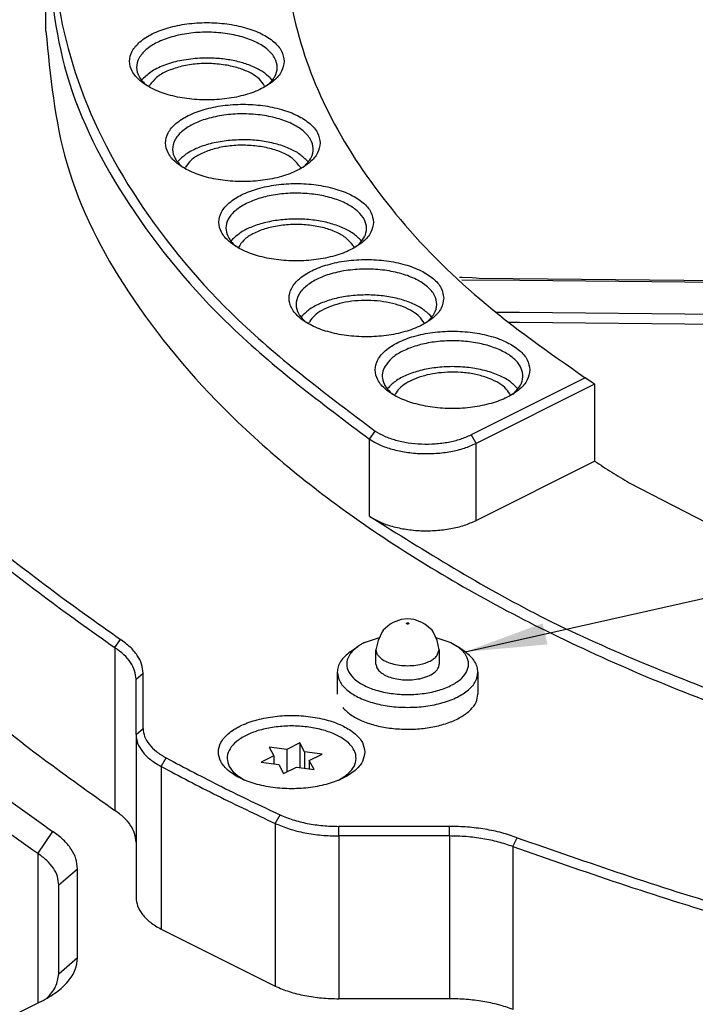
# Model space of a CAD drawing. Header units: inches. Extents: x -343 to 520, y -275 to 283.
# Tile 7 of 42: x -198 to -169, y -215 to -173. Entities that reach past the tile are written whole.
import ezdxf

# ---------------------------------------------------------------- set-up
doc = ezdxf.new("R2010")
doc.units = ezdxf.units.IN
doc.layers.add('1', color=7, linetype='Continuous')
doc.dimstyles.get("Standard").update_dxf_attribs({"dimtxt": 0.18, "dimasz": 0.18, "dimexe": 0.18, "dimexo": 0.0625, "dimgap": 0.09, "dimtad": 0, "dimtih": 1, "dimtoh": 1, "dimdec": 4, "dimzin": 0, "dimdsep": 46, "dimtxsty": 'Standard', "dimcen": 0.09, "dimadec": 0, "dimazin": 0, "dimtfac": 1, "dimtdec": 4, "dimtofl": 0, "dimtmove": 0, "dimatfit": 3, "dimfxl": 1, "dimtolj": 1, "dimtzin": 0, "dimarcsym": 0})

# ---------------------------------------------------------------- blocks, each defined once
blk = doc.blocks.new('cable__104', base_point=(-179.211, -190.163))
at = {"color": 7, "linetype": 'Continuous'}
for p, q in [((-140.724, -182.645), (-140.801, -184.644)), ((-140.724, -182.645), (-135.725, -182.693)), ((-135.725, -182.693), (-134.745, -183.202)), ((-134.745, -183.202), (-134.783, -184.202)), ((-134.745, -186.147), (-134.745, -183.202)), ((-179.091, -183.786), (-179.211, -183.781)), ((-178.659, -183.805), (-179.091, -183.786)), ((-178.501, -183.815), (-178.659, -183.805)), ((-178.369, -183.824), (-178.501, -183.815)), ((-144.131, -184.153), (-178.369, -183.824)), ((-143.148, -184.124), (-144.131, -184.153)), ((-140.781, -184.119), (-143.148, -184.124)), ((-134.783, -184.202), (-135.802, -184.692)), ((-134.783, -184.202), (-134.783, -187.147)), ((-140.801, -184.644), (-135.802, -184.692)), ((-140.801, -184.644), (-140.801, -187.589)), ((-135.802, -184.692), (-135.802, -187.637)), ((-176.64, -185.704), (-177.102, -185.7)), ((-144.148, -186.016), (-176.64, -185.704)), ((-143.167, -186.064), (-144.148, -186.016)), ((-140.801, -186.114), (-143.167, -186.064)), ((-134.783, -187.147), (-134.745, -186.147)), ((-135.802, -187.637), (-134.783, -187.147)), ((-134.863, -187.185), (-134.863, -189.228)), ((-140.801, -187.589), (-135.802, -187.637)), ((-138.163, -187.614), (-138.163, -189.228)), ((-137.861, -189.704), (-137.616, -189.878)), ((-135.166, -189.704), (-135.411, -189.878))]:
    blk.add_line(p, q, dxfattribs=at)
at = {"color": 1, "linetype": 'Continuous'}
for p, q in [((-179.107, -183.883), (-176.631, -183.907)), ((-176.631, -183.907), (-145.887, -184.202)), ((-145.887, -184.202), (-140.786, -184.251)), ((-177.627, -185.263), (-176.65, -185.272)), ((-176.65, -185.272), (-145.906, -185.568)), ((-145.906, -185.568), (-140.801, -185.617))]:
    blk.add_line(p, q, dxfattribs=at)
at = {"color": 7, "linetype": 'Continuous'}
for points, knots in [([(-138.163, -189.228), (-138.159, -189.271), (-138.151, -189.359), (-138.087, -189.485), (-137.991, -189.604), (-137.906, -189.67), (-137.861, -189.704)], [0, 0, 0, 0, 0.1279364, 0.2643461, 0.4155973, 0.5852278, 0.5852278, 0.5852278, 0.5852278]), ([(-135.166, -189.704), (-135.121, -189.67), (-135.036, -189.604), (-134.939, -189.485), (-134.876, -189.359), (-134.867, -189.271), (-134.863, -189.228)], [0, 0, 0, 0, 0.1696302, 0.320881, 0.4572905, 0.5852266, 0.5852266, 0.5852266, 0.5852266]), ([(-137.861, -189.704), (-137.774, -189.756), (-137.59, -189.868), (-137.263, -189.97), (-136.899, -190.038), (-136.513, -190.061), (-136.127, -190.038), (-135.764, -189.97), (-135.437, -189.868), (-135.252, -189.756), (-135.166, -189.704)], [0, 0, 0, 0, 0.30125, 0.644634, 1.019204, 1.410238, 1.801273, 2.175842, 2.519226, 2.820476, 2.820476, 2.820476, 2.820476]), ([(-137.616, -189.878), (-137.545, -189.92), (-137.394, -190.011), (-137.127, -190.095), (-136.829, -190.151), (-136.513, -190.169), (-136.198, -190.151), (-135.9, -190.095), (-135.633, -190.011), (-135.482, -189.92), (-135.411, -189.878)], [0, 0, 0, 0, 0.246477, 0.527428, 0.833894, 1.153831, 1.473768, 1.780234, 2.061185, 2.307662, 2.307662, 2.307662, 2.307662])]:
    blk.add_open_spline(points, degree=3, knots=knots, dxfattribs=at)
blk = doc.blocks.new('catchers_mit1__105', base_point=(-193.566, -168.882))
at = {"color": 7, "linetype": 'Continuous'}
for p, q in [((-191.14, -167.296), (-191.225, -167.174)), ((-192.17, -167.338), (-192.085, -167.46)), ((-191.807, -168.575), (-192.085, -167.46)), ((-191.14, -167.296), (-190.862, -168.411)), ((-190.873, -168.564), (-191.225, -168.057)), ((-193.566, -168.223), (-193.549, -168.192)), ((-193.385, -168.399), (-193.39, -168.416)), ((-190.862, -168.411), (-190.862, -168.564)), ((-188.116, -168.416), (-188.117, -168.415)), ((-187.948, -168.209), (-187.941, -168.222)), ((-192.36, -168.881), (-192.343, -168.865)), ((-191.807, -168.575), (-191.807, -168.74)), ((-189.153, -168.875), (-189.145, -168.882))]:
    blk.add_line(p, q, dxfattribs=at)
for points, knots in [([(-187.948, -168.209), (-188.034, -168.095), (-188.224, -167.845), (-188.667, -167.577), (-189.209, -167.359), (-189.841, -167.215), (-190.524, -167.142), (-190.99, -167.163), (-191.225, -167.174)], [0, 0, 0, 0, 0.425913, 0.934514, 1.524276, 2.178784, 2.872954, 3.577244, 3.577244, 3.577244, 3.577244]), ([(-192.17, -167.338), (-192.326, -167.387), (-192.623, -167.479), (-193.015, -167.68), (-193.337, -167.907), (-193.482, -168.102), (-193.549, -168.192)], [0, 0, 0, 0, 0.489436, 0.930931, 1.319039, 1.655445, 1.655445, 1.655445, 1.655445]), ([(-192.085, -167.46), (-192.246, -167.513), (-192.548, -167.611), (-192.934, -167.833), (-193.235, -168.086), (-193.338, -168.3), (-193.385, -168.399)], [0, 0, 0, 0, 0.505497, 0.951243, 1.332433, 1.657477, 1.657477, 1.657477, 1.657477]), ([(-188.117, -168.415), (-188.174, -168.298), (-188.299, -168.04), (-188.687, -167.753), (-189.184, -167.518), (-189.787, -167.358), (-190.451, -167.272), (-190.909, -167.288), (-191.14, -167.296)], [0, 0, 0, 0, 0.384991, 0.850354, 1.404754, 2.034389, 2.712693, 3.406509, 3.406509, 3.406509, 3.406509]), ([(-189.153, -168.875), (-189.254, -168.802), (-189.475, -168.645), (-189.889, -168.507), (-190.36, -168.416), (-190.692, -168.413), (-190.862, -168.411)], [0, 0, 0, 0, 0.371488, 0.809288, 1.295768, 1.805098, 1.805098, 1.805098, 1.805098]), ([(-191.807, -168.575), (-191.909, -168.614), (-192.101, -168.687), (-192.266, -168.808), (-192.343, -168.865)], [0, 0, 0, 0, 0.3263222, 0.6113697, 0.6113697, 0.6113697, 0.6113697])]:
    blk.add_open_spline(points, degree=3, knots=knots, dxfattribs=at)
blk = doc.blocks.new('Gore_OL_G4_ZTG__106', base_point=(-192.173, -169.032))
at = {"color": 7, "linetype": 'Continuous'}
for p, q in [((-192.153, -168.916), (-192.173, -168.93)), ((-191.627, -169.029), (-191.63, -169.031)), ((-189.874, -169.032), (-189.93, -169.012)), ((-189.334, -168.93), (-189.341, -168.925))]:
    blk.add_line(p, q, dxfattribs=at)
for points, knots in [([(-192.068, -168.863), (-192.083, -168.871), (-192.112, -168.888), (-192.139, -168.907), (-192.153, -168.916)], [0, 0, 0, 0, 0.0509026, 0.1004742, 0.1004742, 0.1004742, 0.1004742]), ([(-189.341, -168.925), (-189.427, -168.873), (-189.611, -168.763), (-189.933, -168.658), (-190.293, -168.585), (-190.675, -168.556), (-191.062, -168.568), (-191.433, -168.624), (-191.773, -168.715), (-191.973, -168.815), (-192.068, -168.863)], [0, 0, 0, 0, 0.300116, 0.640142, 1.010549, 1.398482, 1.789411, 2.168534, 2.522145, 2.839151, 2.839151, 2.839151, 2.839151]), ([(-189.93, -169.012), (-190.018, -168.987), (-190.2, -168.935), (-190.487, -168.897), (-190.783, -168.884), (-191.079, -168.902), (-191.362, -168.946), (-191.541, -169.002), (-191.627, -169.029)], [0, 0, 0, 0, 0.275054, 0.56655, 0.866109, 1.164764, 1.453611, 1.724472, 1.724472, 1.724472, 1.724472])]:
    blk.add_open_spline(points, degree=3, knots=knots, dxfattribs=at)
blk = doc.blocks.new('GoreZQR_46_2_14_1_12_4_2__107', base_point=(-193.566, -190.163))
for name, p in [('catchers_mit1__105', (-193.566, -168.882)), ('Gore_OL_G4_ZTG__106', (-192.173, -169.032)), ('cable__104', (-179.211, -190.163))]:
    blk.add_blockref(name, p)
blk = doc.blocks.new('0515-2034_5__133', base_point=(-189.153, -205.238))
at = {"color": 7, "linetype": 'Continuous'}
for p, q in [((-186.019, -203.646), (-186.57, -203.922)), ((-186.019, -203.646), (-186.019, -204.694)), ((-185.817, -204.023), (-186.019, -203.646)), ((-186.57, -203.922), (-187.323, -203.821)), ((-187.323, -203.821), (-187.121, -204.197)), ((-186.57, -203.922), (-186.57, -204.876)), ((-185.817, -204.023), (-185.817, -204.721)), ((-185.064, -204.123), (-185.817, -204.023)), ((-185.615, -204.399), (-185.064, -204.123)), ((-187.121, -204.197), (-187.672, -204.473)), ((-187.672, -204.473), (-186.919, -204.574)), ((-187.121, -204.197), (-187.121, -204.547)), ((-186.919, -204.574), (-186.718, -204.95)), ((-185.615, -204.399), (-185.615, -204.748)), ((-185.414, -204.775), (-185.615, -204.399)), ((-186.718, -204.95), (-186.167, -204.675)), ((-186.167, -204.675), (-185.414, -204.775)), ((-188.472, -205.192), (-188.614, -205.092)), ((-188.614, -205.092), (-188.367, -205.238)), ((-184.369, -205.238), (-184.123, -205.092)), ((-184.123, -205.092), (-184.266, -205.193))]:
    blk.add_line(p, q, dxfattribs=at)
blk.add_open_spline([(-184.123, -205.092), (-184.01, -205.001), (-183.802, -204.835), (-183.616, -204.493), (-183.609, -204.127), (-183.787, -203.785), (-184.108, -203.492), (-184.553, -203.248), (-185.098, -203.064), (-185.715, -202.949), (-186.368, -202.91), (-187.022, -202.949), (-187.638, -203.064), (-188.183, -203.248), (-188.628, -203.492), (-188.95, -203.785), (-189.127, -204.127), (-189.12, -204.493), (-188.934, -204.835), (-188.727, -205.001), (-188.614, -205.092)], degree=3, knots=[0, 0, 0, 0, 0.431161, 0.793901, 1.127128, 1.486343, 1.912255, 2.418236, 2.997559, 3.631416, 4.294125, 4.956834, 5.59069, 6.170014, 6.675994, 7.101906, 7.461121, 7.794348, 8.157087, 8.588249, 8.588249, 8.588249, 8.588249], dxfattribs=at)
blk = doc.blocks.new('GN615_1-M6-BSN_2__141', base_point=(-184.419, -202.128))
at = {"color": 7, "linetype": 'Continuous'}
for p, q in [((-182.159, -198.579), (-182.46, -198.841)), ((-182.031, -198.504), (-182.159, -198.579)), ((-181.7, -198.387), (-182.031, -198.504)), ((-181.419, -198.355), (-181.7, -198.387)), ((-181.137, -198.387), (-181.419, -198.355)), ((-180.806, -198.504), (-181.137, -198.387)), ((-180.678, -198.579), (-180.806, -198.504)), ((-180.377, -198.841), (-180.678, -198.579)), ((-183.257, -199.362), (-182.623, -199.151)), ((-182.506, -198.9), (-182.681, -199.274)), ((-182.46, -198.841), (-182.506, -198.9)), ((-180.331, -198.9), (-180.377, -198.841)), ((-180.156, -199.274), (-180.331, -198.9)), ((-180.214, -199.151), (-179.58, -199.362)), ((-183.868, -199.762), (-183.541, -199.531)), ((-182.681, -199.274), (-182.769, -199.675)), ((-180.069, -199.675), (-180.156, -199.274)), ((-179.58, -199.362), (-179.296, -199.531)), ((-178.969, -199.762), (-179.296, -199.531)), ((-182.769, -200.282), (-182.769, -199.675)), ((-180.171, -199.934), (-180.069, -199.675)), ((-180.069, -199.675), (-180.069, -200.282)), ((-184.419, -200.628), (-184.419, -201.563)), ((-178.419, -200.628), (-178.419, -201.563))]:
    blk.add_line(p, q, dxfattribs=at)
at = {"color": 1, "linetype": 'Continuous'}
for points, knots in [([(-181.369, -198.55), (-181.37, -198.545), (-181.375, -198.534), (-181.395, -198.527), (-181.418, -198.523), (-181.442, -198.527), (-181.461, -198.534), (-181.472, -198.55), (-181.461, -198.565), (-181.442, -198.573), (-181.418, -198.576), (-181.395, -198.573), (-181.375, -198.565), (-181.37, -198.554), (-181.369, -198.55)], [0, 0, 0, 0, 0.0141819, 0.0346428, 0.0598661, 0.0850894, 0.1055503, 0.1197323, 0.1339142, 0.1543751, 0.1795984, 0.2048217, 0.2252826, 0.2394645, 0.2394645, 0.2394645, 0.2394645]), ([(-182.666, -199.934), (-182.609, -199.988), (-182.486, -200.107), (-182.23, -200.223), (-181.929, -200.309), (-181.592, -200.352), (-181.244, -200.355), (-181.015, -200.317), (-180.902, -200.299)], [0, 0, 0, 0, 0.233105, 0.511718, 0.829386, 1.17284, 1.52526, 1.868714, 1.868714, 1.868714, 1.868714]), ([(-180.902, -200.299), (-180.823, -200.28), (-180.673, -200.245), (-180.47, -200.16), (-180.297, -200.062), (-180.211, -199.975), (-180.171, -199.934)], [0, 0, 0, 0, 0.2415886, 0.4627161, 0.6593112, 0.8301384, 0.8301384, 0.8301384, 0.8301384])]:
    blk.add_open_spline(points, degree=3, knots=knots, dxfattribs=at)
at = {"color": 7, "linetype": 'Continuous'}
for points, knots in [([(-183.541, -199.531), (-183.66, -199.627), (-183.877, -199.802), (-184.047, -200.181), (-183.988, -200.576), (-183.721, -200.919), (-183.301, -201.201), (-182.752, -201.416), (-182.11, -201.551), (-181.419, -201.597), (-180.727, -201.551), (-180.085, -201.416), (-179.536, -201.201), (-179.116, -200.919), (-178.849, -200.576), (-178.79, -200.181), (-178.96, -199.802), (-179.177, -199.627), (-179.296, -199.531)], [0, 0, 0, 0, 0.453119, 0.828765, 1.185356, 1.594651, 2.0951, 2.6882, 3.353003, 4.056387, 4.759772, 5.424575, 6.017675, 6.518123, 6.927419, 7.28401, 7.659656, 8.112775, 8.112775, 8.112775, 8.112775]), ([(-183.257, -199.362), (-183.307, -199.389), (-183.405, -199.439), (-183.497, -199.501), (-183.541, -199.531)], [0, 0, 0, 0, 0.1700769, 0.3309101, 0.3309101, 0.3309101, 0.3309101]), ([(-183.868, -199.762), (-183.95, -199.825), (-184.104, -199.944), (-184.28, -200.161), (-184.396, -200.389), (-184.411, -200.55), (-184.419, -200.628)], [0, 0, 0, 0, 0.308419, 0.583421, 0.831439, 1.06405, 1.06405, 1.06405, 1.06405]), ([(-182.769, -199.675), (-182.763, -199.721), (-182.752, -199.816), (-182.696, -199.893), (-182.666, -199.934)], [0, 0, 0, 0, 0.134216, 0.2823224, 0.2823224, 0.2823224, 0.2823224]), ([(-178.419, -200.628), (-178.426, -200.55), (-178.441, -200.389), (-178.557, -200.161), (-178.733, -199.944), (-178.887, -199.825), (-178.969, -199.762)], [0, 0, 0, 0, 0.232612, 0.480629, 0.755631, 1.06405, 1.06405, 1.06405, 1.06405]), ([(-182.769, -200.282), (-182.76, -200.338), (-182.74, -200.46), (-182.605, -200.616), (-182.412, -200.749), (-182.161, -200.853), (-181.868, -200.925), (-181.549, -200.96), (-181.223, -200.958), (-181.008, -200.923), (-180.902, -200.905)], [0, 0, 0, 0, 0.168928, 0.36366, 0.597054, 0.869603, 1.174029, 1.498533, 1.828968, 2.150539, 2.150539, 2.150539, 2.150539]), ([(-180.902, -200.905), (-180.787, -200.876), (-180.573, -200.822), (-180.307, -200.679), (-180.111, -200.501), (-180.082, -200.35), (-180.069, -200.282)], [0, 0, 0, 0, 0.354739, 0.658591, 0.90508, 1.109463, 1.109463, 1.109463, 1.109463]), ([(-184.419, -200.628), (-184.396, -200.763), (-184.346, -201.054), (-184.002, -201.419), (-183.521, -201.722), (-182.899, -201.952), (-182.184, -202.096), (-181.419, -202.145), (-180.653, -202.096), (-179.938, -201.952), (-179.316, -201.722), (-178.835, -201.419), (-178.491, -201.054), (-178.441, -200.763), (-178.419, -200.628)], [0, 0, 0, 0, 0.401461, 0.871247, 1.440287, 2.105766, 2.844664, 3.622801, 4.400938, 5.139836, 5.805315, 6.374355, 6.844141, 7.245602, 7.245602, 7.245602, 7.245602])]:
    blk.add_open_spline(points, degree=3, knots=knots, dxfattribs=at)
blk = doc.blocks.new('E7018-22581_smp_connector_ring__143', base_point=(-216.35, -226.202))
at = {"color": 7, "linetype": 'Continuous'}
for p, q in [((-196.85, -173.279), (-196.85, -169.486)), ((-192.735, -175.326), (-192.77, -175.372)), ((-192.57, -175.578), (-192.549, -175.595)), ((-192.456, -175.649), (-192.415, -175.566)), ((-187.523, -175.615), (-187.509, -175.65)), ((-187.413, -175.592), (-187.396, -175.579)), ((-187.194, -175.371), (-187.278, -175.273)), ((-191.233, -178.849), (-191.238, -178.857)), ((-185.662, -178.857), (-185.678, -178.834)), ((-191.037, -179.064), (-191.013, -179.083)), ((-190.923, -179.135), (-190.9, -179.085)), ((-186.008, -179.069), (-185.976, -179.136)), ((-185.885, -179.081), (-185.824, -179.03)), ((-188.89, -182.156), (-188.961, -182.241)), ((-183.385, -182.24), (-183.433, -182.181)), ((-188.647, -182.518), (-188.64, -182.5)), ((-183.75, -182.419), (-183.698, -182.518)), ((-183.606, -182.463), (-183.525, -182.393)), ((-185.929, -185.433), (-185.966, -185.481)), ((-185.766, -185.686), (-185.746, -185.703)), ((-185.653, -185.758), (-185.61, -185.673)), ((-180.608, -185.701), (-180.595, -185.69)), ((-180.39, -185.48), (-180.472, -185.384)), ((-180.718, -185.726), (-180.705, -185.759)), ((-173.838, -188.063), (-178.707, -190.498)), ((-173.44, -188.336), (-173.838, -188.063)), ((-182.283, -188.529), (-182.291, -188.539)), ((-173.44, -188.336), (-178.495, -190.864)), ((-176.714, -188.539), (-176.729, -188.519)), ((-173.44, -188.336), (-173.44, -191.627)), ((-182.09, -188.746), (-182.066, -188.765)), ((-181.975, -188.818), (-181.951, -188.765)), ((-177.059, -188.753), (-177.028, -188.818)), ((-176.937, -188.763), (-176.879, -188.715)), ((-178.495, -194.155), (-173.44, -191.627)), ((-171.962, -192.543), (-166.168, -195.542)), ((-192.708, -203.028), (-192.708, -200.674)), ((-193.008, -203.288), (-193.008, -200.933)), ((-193.008, -203.288), (-193.008, -210.233)), ((-179.639, -207.208), (-184.348, -207.208)), ((-179.639, -207.618), (-184.348, -207.618)), ((-191.941, -211.593), (-187.068, -214.03)), ((-179.639, -214.563), (-184.348, -214.563))]:
    blk.add_line(p, q, dxfattribs=at)
at = {"color": 1, "linetype": 'Continuous'}
for p, q in [((-183.041, -190.686), (-182.798, -190.338)), ((-183.041, -193.977), (-183.041, -190.686)), ((-178.707, -190.498), (-178.495, -190.864)), ((-178.495, -194.155), (-178.495, -190.864)), ((-193.915, -199.579), (-193.675, -199.229)), ((-193.915, -199.579), (-193.915, -206.524)), ((-193.008, -200.933), (-192.708, -200.674)), ((-193.008, -203.288), (-192.708, -203.028)), ((-191.941, -204.648), (-191.721, -204.286)), ((-191.941, -204.648), (-191.941, -211.593)), ((-187.068, -207.084), (-186.864, -206.715)), ((-187.068, -207.084), (-187.068, -214.03)), ((-184.348, -207.618), (-184.348, -207.208)), ((-179.639, -207.618), (-179.639, -207.208)), ((-184.348, -207.618), (-184.348, -214.563)), ((-179.639, -207.618), (-179.639, -214.563)), ((-176.93, -208.071), (-176.749, -207.692)), ((-176.93, -208.071), (-176.93, -215.017))]:
    blk.add_line(p, q, dxfattribs=at)
at = {"color": 7, "linetype": 'Continuous'}
for points, knots in [([(-183.393, -148.528), (-185.365, -150.049), (-189.093, -152.924), (-193.353, -158.168), (-196.004, -163.713), (-196.852, -169.492), (-195.835, -175.258), (-193.027, -180.776), (-188.623, -185.983), (-184.813, -188.831), (-182.798, -190.338)], [0, 0, 0, 0, 7.451289, 14.086619, 20.067298, 25.683204, 31.317372, 37.347722, 44.052795, 51.582501, 51.582501, 51.582501, 51.582501]), ([(-173.838, -150.389), (-175.377, -151.464), (-178.312, -153.516), (-181.939, -157.172), (-184.624, -161.028), (-186.274, -165.075), (-186.834, -169.226), (-186.274, -173.378), (-184.624, -177.424), (-181.939, -181.28), (-178.312, -184.937), (-175.377, -186.988), (-173.838, -188.063)], [0, 0, 0, 0, 5.622587, 10.725548, 15.361092, 19.635308, 23.709896, 27.784484, 32.0587, 36.694244, 41.797205, 47.419792, 47.419792, 47.419792, 47.419792]), ([(-196.85, -169.486), (-196.669, -171.398), (-196.293, -175.353), (-193.37, -180.968), (-188.957, -186.265), (-185.088, -189.156), (-183.041, -190.686)], [0, 0, 0, 0, 5.71369, 11.822249, 18.618718, 26.2611, 26.2611, 26.2611, 26.2611]), ([(-186.682, -174.559), (-186.708, -174.411), (-186.762, -174.09), (-187.141, -173.689), (-187.669, -173.356), (-188.354, -173.103), (-189.14, -172.945), (-189.983, -172.891), (-190.825, -172.945), (-191.612, -173.103), (-192.294, -173.356), (-192.829, -173.689), (-193.189, -174.09), (-193.325, -174.559), (-193.189, -175.028), (-192.829, -175.43), (-192.294, -175.762), (-191.612, -176.015), (-190.825, -176.173), (-189.983, -176.227), (-189.14, -176.173), (-188.354, -176.015), (-187.669, -175.762), (-187.141, -175.43), (-186.762, -175.028), (-186.708, -174.707), (-186.682, -174.559)], [0, 0, 0, 0, 0.441607, 0.958372, 1.584316, 2.316343, 3.12913, 3.985081, 4.841032, 5.65382, 6.385847, 7.01179, 7.528555, 7.970162, 8.411769, 8.928534, 9.554478, 10.286505, 11.099292, 11.955243, 12.811194, 13.623982, 14.356009, 14.981953, 15.498717, 15.940324, 15.940324, 15.940324, 15.940324]), ([(-196.85, -173.279), (-196.669, -175.186), (-196.294, -179.131), (-193.391, -184.744), (-188.968, -189.987), (-182.967, -194.776), (-175.593, -199.026), (-166.997, -202.647), (-157.387, -205.558), (-146.99, -207.689), (-136.056, -208.989), (-124.85, -209.425), (-113.643, -208.993), (-102.715, -207.675), (-92.296, -205.607), (-85.723, -203.451), (-82.529, -202.404)], [0, 0, 0, 0, 5.700978, 11.794343, 18.571655, 26.190582, 34.693017, 44.034736, 54.110006, 64.769609, 75.83442, 87.106418, 98.378417, 109.443227, 120.102831, 130.1781, 130.1781, 130.1781, 130.1781]), ([(-187.396, -175.579), (-187.282, -175.467), (-187.071, -175.259), (-186.944, -174.828), (-187.063, -174.4), (-187.388, -174.032), (-187.875, -173.728), (-188.496, -173.497), (-189.213, -173.352), (-189.981, -173.302), (-190.749, -173.351), (-191.467, -173.496), (-192.089, -173.727), (-192.575, -174.031), (-192.902, -174.399), (-193.021, -174.826), (-192.895, -175.258), (-192.684, -175.466), (-192.57, -175.578)], [0, 0, 0, 0, 0.473925, 0.877728, 1.279778, 1.749616, 2.319197, 2.986057, 3.727096, 4.50784, 5.288652, 6.029887, 6.697043, 7.266971, 7.737114, 8.139291, 8.542957, 9.016573, 9.016573, 9.016573, 9.016573]), ([(-190.285, -174.431), (-190.544, -174.453), (-191.043, -174.496), (-191.73, -174.687), (-192.316, -174.941), (-192.604, -175.206), (-192.735, -175.326)], [0, 0, 0, 0, 0.777148, 1.499108, 2.134197, 2.665884, 2.665884, 2.665884, 2.665884]), ([(-189.121, -174.731), (-189.345, -174.7), (-189.796, -174.639), (-190.472, -174.665), (-191.114, -174.771), (-191.673, -174.962), (-192.132, -175.209), (-192.327, -175.455), (-192.415, -175.566)], [0, 0, 0, 0, 0.676042, 1.362463, 2.021665, 2.619765, 3.132485, 3.553683, 3.553683, 3.553683, 3.553683]), ([(-187.278, -175.273), (-187.382, -175.182), (-187.603, -174.985), (-188.03, -174.773), (-188.526, -174.599), (-189.084, -174.482), (-189.677, -174.418), (-190.082, -174.426), (-190.285, -174.431)], [0, 0, 0, 0, 0.41203, 0.885814, 1.415549, 1.98913, 2.59051, 3.201449, 3.201449, 3.201449, 3.201449]), ([(-187.523, -175.615), (-187.592, -175.514), (-187.743, -175.291), (-188.118, -175.05), (-188.583, -174.848), (-188.935, -174.771), (-189.121, -174.731)], [0, 0, 0, 0, 0.364532, 0.801244, 1.311156, 1.88079, 1.88079, 1.88079, 1.88079]), ([(-185.15, -178.045), (-185.175, -177.897), (-185.229, -177.576), (-185.608, -177.175), (-186.137, -176.842), (-186.821, -176.589), (-187.607, -176.431), (-188.45, -176.377), (-189.292, -176.431), (-190.079, -176.589), (-190.761, -176.842), (-191.296, -177.175), (-191.656, -177.576), (-191.793, -178.045), (-191.656, -178.514), (-191.296, -178.915), (-190.761, -179.248), (-190.079, -179.501), (-189.292, -179.659), (-188.45, -179.713), (-187.607, -179.659), (-186.821, -179.501), (-186.137, -179.248), (-185.608, -178.915), (-185.229, -178.514), (-185.175, -178.193), (-185.15, -178.045)], [0, 0, 0, 0, 0.441607, 0.958372, 1.584316, 2.316343, 3.12913, 3.985081, 4.841032, 5.65382, 6.385847, 7.01179, 7.528555, 7.970162, 8.411769, 8.928534, 9.554478, 10.286505, 11.099292, 11.955243, 12.811194, 13.623982, 14.356009, 14.981953, 15.498717, 15.940324, 15.940324, 15.940324, 15.940324]), ([(-185.824, -179.03), (-185.716, -178.917), (-185.516, -178.707), (-185.412, -178.275), (-185.55, -177.854), (-185.887, -177.493), (-186.381, -177.196), (-187.005, -176.971), (-187.723, -176.832), (-188.488, -176.788), (-189.25, -176.842), (-189.96, -176.99), (-190.574, -177.222), (-191.053, -177.526), (-191.373, -177.893), (-191.488, -178.318), (-191.36, -178.746), (-191.151, -178.952), (-191.037, -179.064)], [0, 0, 0, 0, 0.462109, 0.859951, 1.262926, 1.737033, 2.310468, 2.978906, 3.7187, 4.495557, 5.270457, 6.00462, 6.664511, 7.227935, 7.693125, 8.092185, 8.493697, 8.96462, 8.96462, 8.96462, 8.96462]), ([(-189.073, -177.942), (-189.306, -177.974), (-189.752, -178.037), (-190.359, -178.237), (-190.872, -178.488), (-191.12, -178.736), (-191.233, -178.849)], [0, 0, 0, 0, 0.702824, 1.34862, 1.915152, 2.39292, 2.39292, 2.39292, 2.39292]), ([(-187.851, -178.177), (-188.067, -178.159), (-188.499, -178.124), (-189.137, -178.176), (-189.731, -178.298), (-190.24, -178.496), (-190.654, -178.743), (-190.824, -178.978), (-190.9, -179.085)], [0, 0, 0, 0, 0.650309, 1.298091, 1.911603, 2.463434, 2.935404, 3.325877, 3.325877, 3.325877, 3.325877]), ([(-185.678, -178.834), (-185.786, -178.728), (-186.021, -178.496), (-186.5, -178.255), (-187.066, -178.062), (-187.707, -177.943), (-188.385, -177.892), (-188.843, -177.925), (-189.073, -177.942)], [0, 0, 0, 0, 0.452647, 0.984581, 1.588287, 2.245774, 2.932938, 3.622716, 3.622716, 3.622716, 3.622716]), ([(-186.008, -179.069), (-186.09, -178.96), (-186.272, -178.719), (-186.708, -178.472), (-187.241, -178.274), (-187.641, -178.21), (-187.851, -178.177)], [0, 0, 0, 0, 0.405545, 0.897583, 1.472369, 2.108795, 2.108795, 2.108795, 2.108795]), ([(-210.215, -179.264), (-209.56, -181.084), (-208.195, -184.874), (-204.48, -190.041), (-199.65, -194.984), (-195.728, -197.77), (-193.675, -199.229)], [0, 0, 0, 0, 5.779184, 12.034216, 18.897744, 26.43677, 26.43677, 26.43677, 26.43677]), ([(-210.512, -179.544), (-209.855, -181.371), (-208.486, -185.174), (-204.757, -190.359), (-199.91, -195.319), (-195.975, -198.115), (-193.915, -199.579)], [0, 0, 0, 0, 5.799297, 12.076098, 18.963514, 26.528777, 26.528777, 26.528777, 26.528777]), ([(-182.873, -181.428), (-182.898, -181.28), (-182.952, -180.959), (-183.331, -180.557), (-183.86, -180.225), (-184.544, -179.972), (-185.33, -179.813), (-186.173, -179.759), (-187.015, -179.813), (-187.802, -179.972), (-188.484, -180.225), (-189.019, -180.557), (-189.379, -180.959), (-189.516, -181.428), (-189.379, -181.897), (-189.019, -182.298), (-188.484, -182.631), (-187.802, -182.884), (-187.015, -183.042), (-186.173, -183.096), (-185.33, -183.042), (-184.544, -182.884), (-183.86, -182.631), (-183.331, -182.298), (-182.952, -181.897), (-182.898, -181.576), (-182.873, -181.428)], [0, 0, 0, 0, 0.441607, 0.958372, 1.584316, 2.316343, 3.12913, 3.985081, 4.841032, 5.65382, 6.385847, 7.01179, 7.528555, 7.970162, 8.411769, 8.928534, 9.554478, 10.286505, 11.099292, 11.955243, 12.811194, 13.623982, 14.356009, 14.981953, 15.498717, 15.940324, 15.940324, 15.940324, 15.940324]), ([(-183.525, -182.393), (-183.426, -182.286), (-183.242, -182.085), (-183.14, -181.684), (-183.247, -181.289), (-183.536, -180.941), (-183.97, -180.648), (-184.528, -180.416), (-185.179, -180.257), (-185.888, -180.18), (-186.613, -180.189), (-187.313, -180.284), (-187.947, -180.46), (-188.48, -180.706), (-188.885, -181.012), (-189.138, -181.37), (-189.207, -181.777), (-189.097, -182.009), (-189.041, -182.127)], [0, 0, 0, 0, 0.432471, 0.807812, 1.18353, 1.616907, 2.136341, 2.742784, 3.419949, 4.141542, 4.876061, 5.590603, 6.254453, 6.843015, 7.342995, 7.760379, 8.130509, 8.514093, 8.514093, 8.514093, 8.514093]), ([(-183.433, -182.181), (-183.545, -182.077), (-183.788, -181.852), (-184.271, -181.618), (-184.838, -181.433), (-185.475, -181.32), (-186.146, -181.279), (-186.819, -181.314), (-187.46, -181.422), (-188.034, -181.601), (-188.525, -181.831), (-188.775, -182.054), (-188.89, -182.156)], [0, 0, 0, 0, 0.455814, 0.988965, 1.59096, 2.243782, 2.923852, 3.604957, 4.260787, 4.867462, 5.40641, 5.868218, 5.868218, 5.868218, 5.868218]), ([(-183.75, -182.419), (-183.836, -182.313), (-184.026, -182.079), (-184.464, -181.84), (-184.996, -181.652), (-185.608, -181.542), (-186.255, -181.511), (-186.897, -181.563), (-187.494, -181.693), (-188, -181.897), (-188.409, -182.151), (-188.568, -182.391), (-188.64, -182.5)], [0, 0, 0, 0, 0.406712, 0.897933, 1.468413, 2.097243, 2.754952, 3.40841, 4.025003, 4.576914, 5.046394, 5.433758, 5.433758, 5.433758, 5.433758]), ([(-189.041, -182.127), (-189, -182.186), (-188.915, -182.31), (-188.802, -182.409), (-188.743, -182.461)], [0, 0, 0, 0, 0.2146858, 0.4497709, 0.4497709, 0.4497709, 0.4497709]), ([(-179.879, -184.668), (-179.904, -184.52), (-179.958, -184.199), (-180.337, -183.797), (-180.865, -183.465), (-181.55, -183.212), (-182.336, -183.054), (-183.179, -182.999), (-184.021, -183.054), (-184.808, -183.212), (-185.49, -183.465), (-186.025, -183.797), (-186.385, -184.199), (-186.522, -184.668), (-186.385, -185.137), (-186.025, -185.538), (-185.49, -185.871), (-184.808, -186.124), (-184.021, -186.282), (-183.179, -186.336), (-182.336, -186.282), (-181.55, -186.124), (-180.865, -185.871), (-180.337, -185.538), (-179.958, -185.137), (-179.904, -184.816), (-179.879, -184.668)], [0, 0, 0, 0, 0.441607, 0.958372, 1.584316, 2.316343, 3.12913, 3.985081, 4.841032, 5.65382, 6.385847, 7.01179, 7.528555, 7.970162, 8.411769, 8.928534, 9.554478, 10.286505, 11.099292, 11.955243, 12.811194, 13.623982, 14.356009, 14.981953, 15.498717, 15.940324, 15.940324, 15.940324, 15.940324]), ([(-180.595, -185.69), (-180.48, -185.578), (-180.268, -185.371), (-180.14, -184.939), (-180.257, -184.511), (-180.582, -184.143), (-181.068, -183.838), (-181.689, -183.606), (-182.406, -183.461), (-183.175, -183.411), (-183.943, -183.46), (-184.661, -183.604), (-185.283, -183.835), (-185.771, -184.139), (-186.097, -184.507), (-186.217, -184.935), (-186.091, -185.367), (-185.88, -185.574), (-185.766, -185.686)], [0, 0, 0, 0, 0.474724, 0.878947, 1.280953, 1.75051, 2.319831, 2.986579, 3.727695, 4.508693, 5.289895, 6.031599, 6.699238, 7.269599, 7.740073, 8.142458, 8.546267, 9.020061, 9.020061, 9.020061, 9.020061]), ([(-180.472, -185.384), (-180.59, -185.282), (-180.844, -185.061), (-181.338, -184.833), (-181.915, -184.656), (-182.558, -184.551), (-183.231, -184.519), (-183.902, -184.563), (-184.537, -184.679), (-185.101, -184.866), (-185.58, -185.102), (-185.819, -185.329), (-185.929, -185.433)], [0, 0, 0, 0, 0.464824, 1.006656, 1.615634, 2.272917, 2.954481, 3.633972, 4.285232, 4.88484, 5.415063, 5.867887, 5.867887, 5.867887, 5.867887]), ([(-183.123, -184.764), (-183.306, -184.768), (-183.667, -184.775), (-184.187, -184.859), (-184.663, -184.991), (-185.068, -185.174), (-185.398, -185.391), (-185.543, -185.584), (-185.61, -185.673)], [0, 0, 0, 0, 0.54897, 1.080619, 1.577158, 2.024151, 2.412892, 2.743918, 2.743918, 2.743918, 2.743918]), ([(-180.718, -185.726), (-180.777, -185.636), (-180.905, -185.44), (-181.217, -185.216), (-181.606, -185.024), (-182.07, -184.882), (-182.583, -184.787), (-182.941, -184.772), (-183.123, -184.764)], [0, 0, 0, 0, 0.320628, 0.69732, 1.133041, 1.620615, 2.146542, 2.69355, 2.69355, 2.69355, 2.69355]), ([(-176.202, -187.727), (-176.227, -187.579), (-176.282, -187.258), (-176.66, -186.857), (-177.189, -186.524), (-177.873, -186.271), (-178.66, -186.113), (-179.502, -186.059), (-180.344, -186.113), (-181.131, -186.271), (-181.813, -186.524), (-182.349, -186.857), (-182.709, -187.258), (-182.845, -187.727), (-182.709, -188.196), (-182.349, -188.598), (-181.813, -188.93), (-181.131, -189.183), (-180.344, -189.341), (-179.502, -189.396), (-178.66, -189.341), (-177.873, -189.183), (-177.189, -188.93), (-176.66, -188.598), (-176.282, -188.196), (-176.227, -187.875), (-176.202, -187.727)], [0, 0, 0, 0, 0.441607, 0.958372, 1.584316, 2.316343, 3.12913, 3.985081, 4.841032, 5.65382, 6.385847, 7.01179, 7.528555, 7.970162, 8.411769, 8.928534, 9.554478, 10.286505, 11.099292, 11.955243, 12.811194, 13.623982, 14.356009, 14.981953, 15.498717, 15.940324, 15.940324, 15.940324, 15.940324]), ([(-210.512, -186.49), (-209.855, -188.316), (-208.486, -192.12), (-204.757, -197.305), (-199.91, -202.264), (-195.975, -205.061), (-193.915, -206.524)], [0, 0, 0, 0, 5.799297, 12.076098, 18.963514, 26.528777, 26.528777, 26.528777, 26.528777]), ([(-176.879, -188.715), (-176.778, -188.611), (-176.591, -188.417), (-176.472, -188.029), (-176.551, -187.641), (-176.81, -187.293), (-177.212, -186.996), (-177.737, -186.757), (-178.358, -186.585), (-179.042, -186.491), (-179.752, -186.478), (-180.447, -186.549), (-181.092, -186.698), (-181.645, -186.921), (-182.097, -187.194), (-182.292, -187.448), (-182.38, -187.564)], [0, 0, 0, 0, 0.429167, 0.799824, 1.163938, 1.577276, 2.070771, 2.648862, 3.2987, 3.997197, 4.715643, 5.42324, 6.090311, 6.691681, 7.210855, 7.64619, 7.64619, 7.64619, 7.64619]), ([(-182.38, -187.564), (-182.427, -187.662), (-182.517, -187.854), (-182.497, -188.183), (-182.351, -188.495), (-182.181, -188.658), (-182.09, -188.746)], [0, 0, 0, 0, 0.320378, 0.626037, 0.953409, 1.329733, 1.329733, 1.329733, 1.329733]), ([(-176.729, -188.519), (-176.839, -188.41), (-177.08, -188.172), (-177.574, -187.927), (-178.158, -187.734), (-178.817, -187.617), (-179.513, -187.577), (-180.207, -187.619), (-180.865, -187.739), (-181.446, -187.934), (-181.937, -188.181), (-182.174, -188.42), (-182.283, -188.529)], [0, 0, 0, 0, 0.463577, 1.010165, 1.631343, 2.307405, 3.012177, 3.716503, 4.391273, 5.010452, 5.554595, 6.015716, 6.015716, 6.015716, 6.015716]), ([(-179.72, -187.828), (-179.89, -187.84), (-180.222, -187.864), (-180.695, -187.964), (-181.122, -188.104), (-181.481, -188.287), (-181.771, -188.499), (-181.894, -188.68), (-181.951, -188.765)], [0, 0, 0, 0, 0.509414, 0.996541, 1.447618, 1.852081, 2.204499, 2.507422, 2.507422, 2.507422, 2.507422]), ([(-177.059, -188.753), (-177.127, -188.658), (-177.277, -188.45), (-177.632, -188.222), (-178.068, -188.032), (-178.581, -187.899), (-179.14, -187.822), (-179.525, -187.826), (-179.72, -187.828)], [0, 0, 0, 0, 0.348937, 0.762797, 1.242089, 1.775758, 2.34581, 2.930408, 2.930408, 2.930408, 2.930408]), ([(-183.041, -190.686), (-182.898, -190.771), (-182.595, -190.951), (-182.066, -191.128), (-181.477, -191.252), (-180.847, -191.31), (-180.207, -191.301), (-179.587, -191.223), (-179.01, -191.088), (-178.661, -190.936), (-178.495, -190.864)], [0, 0, 0, 0, 0.496008, 1.055115, 1.66315, 2.301011, 2.946973, 3.578635, 4.174797, 4.717475, 4.717475, 4.717475, 4.717475]), ([(-182.798, -190.338), (-182.67, -190.414), (-182.397, -190.577), (-181.921, -190.735), (-181.391, -190.848), (-180.824, -190.899), (-180.248, -190.891), (-179.69, -190.821), (-179.17, -190.7), (-178.856, -190.563), (-178.707, -190.498)], [0, 0, 0, 0, 0.446407, 0.949603, 1.496835, 2.07091, 2.652276, 3.220772, 3.757318, 4.245727, 4.245727, 4.245727, 4.245727]), ([(-173.44, -191.627), (-173.197, -191.782), (-172.708, -192.093), (-172.212, -192.392), (-171.962, -192.543)], [0, 0, 0, 0, 0.863713, 1.738594, 1.738594, 1.738594, 1.738594]), ([(-183.041, -193.977), (-180.652, -195.47), (-175.641, -198.603), (-170.133, -200.749), (-167.251, -201.872)], [0, 0, 0, 0, 8.431752, 17.688177, 17.688177, 17.688177, 17.688177]), ([(-183.041, -193.977), (-182.898, -194.062), (-182.595, -194.242), (-182.066, -194.418), (-181.477, -194.543), (-180.847, -194.601), (-180.207, -194.592), (-179.587, -194.514), (-179.01, -194.379), (-178.661, -194.227), (-178.495, -194.155)], [0, 0, 0, 0, 0.496008, 1.055115, 1.66315, 2.301011, 2.946973, 3.578635, 4.174797, 4.717475, 4.717475, 4.717475, 4.717475]), ([(-192.708, -200.674), (-192.721, -200.543), (-192.747, -200.272), (-192.953, -199.888), (-193.262, -199.527), (-193.532, -199.332), (-193.675, -199.229)], [0, 0, 0, 0, 0.391, 0.810343, 1.278752, 1.807005, 1.807005, 1.807005, 1.807005]), ([(-193.008, -200.933), (-193.02, -200.811), (-193.045, -200.557), (-193.237, -200.197), (-193.527, -199.859), (-193.781, -199.676), (-193.915, -199.579)], [0, 0, 0, 0, 0.366562, 0.759696, 1.19883, 1.694067, 1.694067, 1.694067, 1.694067]), ([(-184.19, -202.137), (-184.083, -202.243), (-183.851, -202.472), (-183.379, -202.713), (-182.82, -202.905), (-182.187, -203.026), (-181.516, -203.075), (-180.84, -203.048), (-180.193, -202.947), (-179.608, -202.775), (-179.112, -202.543), (-178.734, -202.259), (-178.472, -201.93), (-178.436, -201.68), (-178.419, -201.563)], [0, 0, 0, 0, 0.448073, 0.974002, 1.570656, 2.220718, 2.900881, 3.584883, 4.246104, 4.860112, 5.407518, 5.877743, 6.274704, 6.624218, 6.624218, 6.624218, 6.624218]), ([(-183.243, -204.038), (-183.267, -203.898), (-183.319, -203.594), (-183.677, -203.214), (-184.178, -202.899), (-184.826, -202.66), (-185.571, -202.51), (-186.368, -202.458), (-187.166, -202.51), (-187.911, -202.66), (-188.557, -202.899), (-189.064, -203.214), (-189.405, -203.594), (-189.534, -204.038), (-189.405, -204.482), (-189.064, -204.863), (-188.557, -205.178), (-187.911, -205.417), (-187.166, -205.567), (-186.368, -205.618), (-185.571, -205.567), (-184.826, -205.417), (-184.178, -205.178), (-183.677, -204.863), (-183.319, -204.482), (-183.267, -204.178), (-183.243, -204.038)], [0, 0, 0, 0, 0.418189, 0.907549, 1.500299, 2.193506, 2.963191, 3.773751, 4.584311, 5.353996, 6.047203, 6.639953, 7.129314, 7.547502, 7.965691, 8.455051, 9.047801, 9.741008, 10.510693, 11.321253, 12.131813, 12.901498, 13.594705, 14.187455, 14.676816, 15.095004, 15.095004, 15.095004, 15.095004]), ([(-193.008, -203.288), (-192.993, -203.415), (-192.963, -203.68), (-192.732, -204.046), (-192.389, -204.382), (-192.097, -204.555), (-191.941, -204.648)], [0, 0, 0, 0, 0.378168, 0.79216, 1.265685, 1.808106, 1.808106, 1.808106, 1.808106]), ([(-192.708, -203.028), (-192.694, -203.145), (-192.666, -203.391), (-192.452, -203.729), (-192.136, -204.04), (-191.865, -204.2), (-191.721, -204.286)], [0, 0, 0, 0, 0.349805, 0.732748, 1.170758, 1.672498, 1.672498, 1.672498, 1.672498]), ([(-191.721, -204.286), (-190.93, -204.704), (-189.329, -205.551), (-187.692, -206.324), (-186.864, -206.715)], [0, 0, 0, 0, 2.684779, 5.430921, 5.430921, 5.430921, 5.430921]), ([(-191.941, -204.648), (-191.147, -205.068), (-189.541, -205.917), (-187.898, -206.692), (-187.068, -207.084)], [0, 0, 0, 0, 2.693611, 5.448786, 5.448786, 5.448786, 5.448786]), ([(-193.008, -207.879), (-193.02, -207.756), (-193.045, -207.502), (-193.237, -207.142), (-193.527, -206.804), (-193.781, -206.621), (-193.915, -206.524)], [0, 0, 0, 0, 0.366562, 0.759696, 1.19883, 1.694067, 1.694067, 1.694067, 1.694067]), ([(-186.864, -206.715), (-186.683, -206.789), (-186.305, -206.945), (-185.69, -207.092), (-185.031, -207.19), (-184.578, -207.202), (-184.348, -207.208)], [0, 0, 0, 0, 0.586937, 1.222849, 1.893365, 2.58175, 2.58175, 2.58175, 2.58175]), ([(-187.068, -207.084), (-186.872, -207.165), (-186.464, -207.333), (-185.798, -207.492), (-185.086, -207.599), (-184.596, -207.611), (-184.348, -207.618)], [0, 0, 0, 0, 0.634526, 1.321999, 2.046882, 2.791082, 2.791082, 2.791082, 2.791082]), ([(-176.749, -207.692), (-176.966, -207.618), (-177.412, -207.466), (-178.123, -207.322), (-178.871, -207.226), (-179.381, -207.214), (-179.639, -207.208)], [0, 0, 0, 0, 0.686086, 1.414343, 2.171917, 2.9445, 2.9445, 2.9445, 2.9445]), ([(-176.93, -208.071), (-177.133, -208.002), (-177.552, -207.86), (-178.218, -207.724), (-178.919, -207.634), (-179.397, -207.623), (-179.639, -207.618)], [0, 0, 0, 0, 0.643206, 1.325947, 2.036172, 2.760468, 2.760468, 2.760468, 2.760468]), ([(-176.749, -207.692), (-173.727, -208.744), (-167.526, -210.902), (-157.73, -213.225), (-147.439, -215.024), (-140.389, -215.647), (-136.819, -215.962)], [0, 0, 0, 0, 9.594952, 19.684152, 30.161489, 40.908629, 40.908629, 40.908629, 40.908629]), ([(-176.93, -208.071), (-173.897, -209.127), (-167.675, -211.292), (-157.845, -213.624), (-147.518, -215.429), (-140.443, -216.054), (-136.86, -216.37)], [0, 0, 0, 0, 9.628345, 19.752659, 30.266459, 41.051003, 41.051003, 41.051003, 41.051003]), ([(-193.008, -210.233), (-192.993, -210.36), (-192.963, -210.625), (-192.732, -210.992), (-192.389, -211.328), (-192.097, -211.501), (-191.941, -211.593)], [0, 0, 0, 0, 0.378168, 0.79216, 1.265685, 1.808106, 1.808106, 1.808106, 1.808106]), ([(-187.068, -214.03), (-186.872, -214.111), (-186.464, -214.279), (-185.798, -214.438), (-185.086, -214.544), (-184.596, -214.557), (-184.348, -214.563)], [0, 0, 0, 0, 0.634526, 1.321999, 2.046882, 2.791082, 2.791082, 2.791082, 2.791082]), ([(-176.93, -215.017), (-177.133, -214.948), (-177.552, -214.805), (-178.218, -214.67), (-178.919, -214.58), (-179.397, -214.569), (-179.639, -214.563)], [0, 0, 0, 0, 0.643206, 1.325947, 2.036172, 2.760468, 2.760468, 2.760468, 2.760468])]:
    blk.add_open_spline(points, degree=3, knots=knots, dxfattribs=at)
blk = doc.blocks.new('N2398-62570_port_scale_rf_probe_card_ring__145', base_point=(-216.35, -226.202))
for name, p in [('E7018-22581_smp_connector_ring__143', (-216.35, -226.202)), ('GN615_1-M6-BSN_2__141', (-184.419, -202.128)), ('0515-2034_5__133', (-189.153, -205.238))]:
    blk.add_blockref(name, p)
blk = doc.blocks.new('psrf_probe_card_unit__146', base_point=(-216.35, -226.202))
for name, p in [('N2398-62570_port_scale_rf_probe_card_ring__145', (-216.35, -226.202)), ('GoreZQR_46_2_14_1_12_4_2__107', (-193.566, -190.163))]:
    blk.add_blockref(name, p)
blk = doc.blocks.new('probecard_stiffener_1__147', base_point=(-277.25, -266.577))
at = {"color": 1, "linetype": 'Continuous'}
for p, q in [((-196.566, -207.424), (-197.205, -208.357)), ((-197.205, -208.357), (-197.205, -214.753)), ((-196.303, -209.708), (-195.503, -209.016)), ((-196.303, -213.497), (-195.503, -212.804))]:
    blk.add_line(p, q, dxfattribs=at)
at = {"color": 7, "linetype": 'Continuous'}
for p, q in [((-195.503, -212.804), (-195.503, -209.016)), ((-196.303, -213.497), (-196.303, -209.708)), ((-197.055, -214.678), (-220.988, -226.644)), ((-196.841, -214.563), (-196.832, -214.555))]:
    blk.add_line(p, q, dxfattribs=at)
for points, knots in [([(-213.659, -186.791), (-212.976, -188.671), (-211.555, -192.585), (-207.713, -197.923), (-202.727, -203.031), (-198.682, -205.915), (-196.566, -207.424)], [0, 0, 0, 0, 5.975951, 12.441405, 19.531264, 27.313993, 27.313993, 27.313993, 27.313993]), ([(-214.451, -187.54), (-213.762, -189.437), (-212.328, -193.386), (-208.452, -198.771), (-203.422, -203.925), (-199.341, -206.835), (-197.205, -208.357)], [0, 0, 0, 0, 6.029248, 12.552365, 19.705456, 27.557597, 27.557597, 27.557597, 27.557597]), ([(-195.503, -209.016), (-195.517, -208.872), (-195.546, -208.573), (-195.772, -208.151), (-196.112, -207.753), (-196.408, -207.538), (-196.566, -207.424)], [0, 0, 0, 0, 0.430522, 0.892094, 1.407453, 1.988474, 1.988474, 1.988474, 1.988474]), ([(-196.303, -209.708), (-196.315, -209.586), (-196.34, -209.333), (-196.531, -208.974), (-196.82, -208.637), (-197.072, -208.454), (-197.205, -208.357)], [0, 0, 0, 0, 0.365538, 0.757438, 1.195008, 1.688327, 1.688327, 1.688327, 1.688327]), ([(-197.055, -214.678), (-196.829, -214.553), (-196.407, -214.32), (-195.909, -213.859), (-195.57, -213.352), (-195.525, -212.981), (-195.503, -212.804)], [0, 0, 0, 0, 0.771818, 1.442473, 2.023931, 2.550855, 2.550855, 2.550855, 2.550855]), ([(-196.832, -214.555), (-196.679, -214.394), (-196.393, -214.094), (-196.332, -213.687), (-196.303, -213.497)], [0, 0, 0, 0, 0.64698, 1.208555, 1.208555, 1.208555, 1.208555])]:
    blk.add_open_spline(points, degree=3, knots=knots, dxfattribs=at)
blk = doc.blocks.new('probe_card_stiffener_E7018-24155__148', base_point=(-277.25, -266.577))
blk.add_blockref('probecard_stiffener_1__147', (-277.25, -266.577))
blk = doc.blocks.new('probe_card_stiffner_assy_E7018-64155__150', base_point=(-277.25, -266.577))
blk.add_blockref('probe_card_stiffener_E7018-24155__148', (-277.25, -266.577))
blk = doc.blocks.new('probe_card_assy__152', base_point=(-277.25, -266.577))
for name, p in [('probe_card_stiffner_assy_E7018-64155__150', (-277.25, -266.577)), ('psrf_probe_card_unit__146', (-216.35, -226.202))]:
    blk.add_blockref(name, p)
blk = doc.blocks.new('gen2', base_point=(-124.85, -182))
blk.add_blockref('probe_card_assy__152', (-277.25, -266.577))
blk = doc.blocks.new('1')
at = {"layer": '1', "color": 1}
blk.add_solid([(-175.655, -198.545), (-175.453, -199.444), (-178.969, -199.762)], dxfattribs=at)
blk.add_blockref('gen2', (-124.85, -182))
at = {"layer": '1', "color": 1, "linetype": 'Continuous', "has_arrowhead": 0}
blk.add_leader([(-178.969, -199.762), (38.032, -150.967)], dimstyle='Standard', dxfattribs=at)

msp = doc.modelspace()

# ---------------------------------------------------------------- block references
at = {"layer": '1'}
msp.add_blockref('1', (0, 0), dxfattribs=at)

doc.saveas('drawing.dxf')
